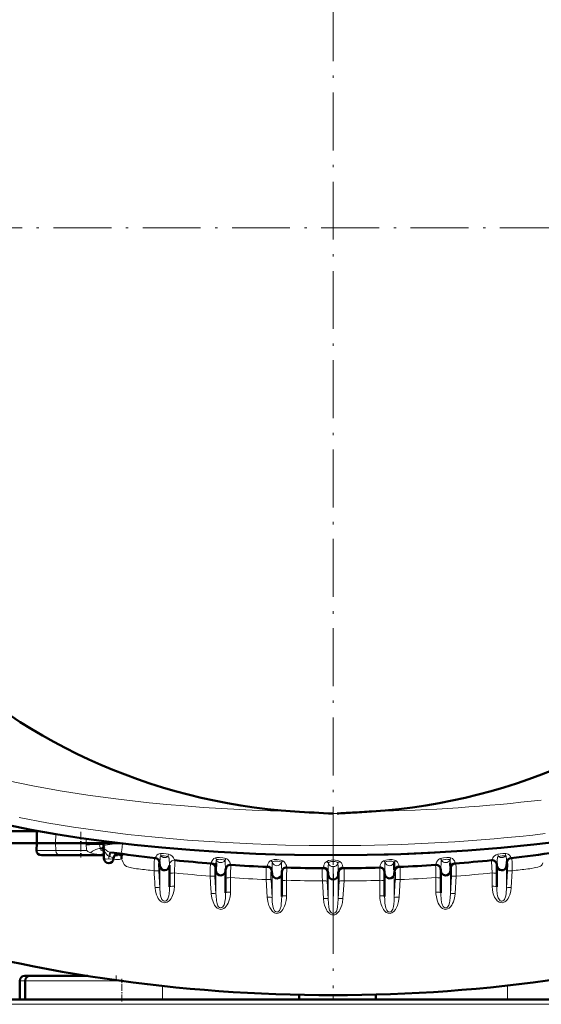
# Model space of a CAD drawing. Extents: x -1768 to 2122, y -1729 to 686.
# Tile 20 of 71: x -168 to -60, y -1405 to -1201. Entities that reach past the tile are written whole.
import ezdxf

# ---------------------------------------------------------------- set-up
doc = ezdxf.new("R2010")
doc.units = 0
doc.linetypes.add('DASHDOT', pattern=[18.5, 12, -3, 0.5, -3])

msp = doc.modelspace()

# ---------------------------------------------------------------- linework, layer by layer
at = {"color": 7, "linetype": 'DASHDOT', "lineweight": 18}
for p, q in [((-103.44, -1086.09), (-103.44, -1401.18)), ((54.1, -1243.64), (-260.99, -1243.64))]:
    msp.add_line(p, q, dxfattribs=at)
at = {"color": 7, "lineweight": 18}
for p, q in [((-102.65, -1364.97), (-103.44, -1365.01)), ((-160.9, -1369.26), (-160.94, -1371.14)), ((-154.61, -1371.14), (-154.59, -1370.22)), ((-164.93, -1372.66), (-160.9, -1372.66)), ((-160.9, -1372.66), (-160.94, -1371.14)), ((-154.49, -1372.66), (-160.9, -1372.66)), ((-154.6, -1371.49), (-154.61, -1371.14)), ((-154.6, -1371.59), (-154.6, -1371.49)), ((-151.56, -1372.2), (-151.61, -1372.21)), ((-151.56, -1372.2), (-151.45, -1372.15)), ((-103.5, -1371.64), (-103.38, -1371.64)), ((-150.99, -1373.49), (-151.46, -1373.47)), ((-150.96, -1373.47), (-150.99, -1373.49)), ((-150.96, -1373.49), (-150.99, -1373.49)), ((-149.93, -1374.41), (-149.95, -1373.83)), ((-149.91, -1373.84), (-149.95, -1373.83)), ((-149.93, -1374.41), (-149.91, -1373.84)), ((-149.66, -1373), (-149.69, -1372.99)), ((-147.7, -1373.59), (-148.63, -1373.56)), ((-144.16, -1376.42), (-143.77, -1376.47)), ((-139.56, -1375.13), (-139.4, -1375.15)), ((-139.56, -1376.9), (-139.35, -1380.4)), ((-139.4, -1375.15), (-139.38, -1375.15)), ((-139.35, -1375.83), (-139.35, -1374.99)), ((-139.35, -1375.83), (-139.35, -1380.4)), ((-137.35, -1375.66), (-137.35, -1375.63)), ((-127.93, -1376.26), (-127.77, -1376.28)), ((-127.77, -1376.28), (-127.76, -1376.28)), ((-127.73, -1376.88), (-127.73, -1376.04)), ((-127.73, -1376.88), (-127.73, -1381.64)), ((-124.66, -1375.63), (-124.66, -1375.64)), ((-116.31, -1376.97), (-116.14, -1376.98)), ((-116.14, -1376.98), (-116.13, -1376.98)), ((-116.1, -1377.5), (-116.1, -1376.68)), ((-113.08, -1376.14), (-113.07, -1376.19)), ((-104.48, -1377.71), (-104.48, -1376.94)), ((-102.41, -1377.71), (-102.41, -1376.94)), ((-93.81, -1376.14), (-93.81, -1376.19)), ((-90.79, -1377.5), (-90.79, -1376.68)), ((-90.58, -1376.97), (-90.75, -1376.98)), ((-90.75, -1376.98), (-90.75, -1376.98)), ((-82.22, -1375.63), (-82.22, -1375.64)), ((-79.16, -1376.88), (-79.16, -1376.04)), ((-79.16, -1376.88), (-79.16, -1381.64)), ((-79.12, -1376.28), (-79.13, -1376.28)), ((-78.96, -1376.26), (-79.12, -1376.28)), ((-69.53, -1375.66), (-69.53, -1375.63)), ((-67.54, -1375.83), (-67.54, -1374.99)), ((-67.54, -1375.83), (-67.54, -1380.4)), ((-67.33, -1376.9), (-67.54, -1380.4)), ((-67.49, -1375.15), (-67.5, -1375.15)), ((-67.33, -1375.13), (-67.49, -1375.15)), ((-66.33, -1376.85), (-66.54, -1380.34)), ((-62.73, -1376.42), (-63.11, -1376.47)), ((-136.35, -1377.31), (-136.35, -1380.05)), ((-127.94, -1378.03), (-127.73, -1381.64)), ((-124.73, -1378.28), (-124.73, -1381.28)), ((-117.31, -1378.68), (-117.09, -1382.34)), ((-116.32, -1378.73), (-116.1, -1382.39)), ((-116.1, -1377.5), (-116.1, -1382.39)), ((-113.1, -1378.83), (-113.1, -1382.02)), ((-105.68, -1378.96), (-105.47, -1382.59)), ((-104.69, -1379.02), (-104.48, -1382.65)), ((-104.68, -1377.26), (-104.52, -1377.26)), ((-104.51, -1377.26), (-104.5, -1377.26)), ((-104.48, -1377.71), (-104.48, -1382.65)), ((-103.47, -1385.69), (-103.47, -1378.64)), ((-103.42, -1385.69), (-103.41, -1378.64)), ((-102.41, -1377.71), (-102.41, -1382.65)), ((-102.2, -1379.02), (-102.41, -1382.65)), ((-102.37, -1377.26), (-102.38, -1377.26)), ((-102.38, -1377.26), (-102.38, -1377.26)), ((-102.21, -1377.26), (-102.37, -1377.26)), ((-101.2, -1378.96), (-101.42, -1382.59)), ((-93.78, -1382.02), (-93.78, -1378.83)), ((-90.79, -1377.5), (-90.79, -1382.39)), ((-90.57, -1378.73), (-90.79, -1382.39)), ((-89.58, -1378.68), (-89.79, -1382.34)), ((-82.16, -1381.28), (-82.16, -1378.28)), ((-78.95, -1378.03), (-79.16, -1381.64)), ((-77.95, -1377.97), (-78.17, -1381.59)), ((-70.53, -1380.05), (-70.53, -1377.31)), ((-140.34, -1380.39), (-140.34, -1380.34)), ((-66.55, -1380.39), (-66.54, -1380.34)), ((-103.47, -1385.69), (-103.42, -1385.69)), ((-168.39, -1399.64), (-167.24, -1399.64)), ((-167.24, -1399.64), (-147.5, -1399.64)), ((-138.79, -1403.53), (-138.79, -1400.71)), ((-67.31, -1403.53), (-67.31, -1400.62)), ((-4.45, -1404.52), (-202.43, -1404.52))]:
    msp.add_line(p, q, dxfattribs=at)
at = {"color": 7, "lineweight": 50}
for p, q in [((-164.42, -1368.65), (-201.44, -1368.65)), ((-164.87, -1371.14), (-164.83, -1368.65)), ((-151.03, -1370.71), (-151.04, -1371.14)), ((-164.87, -1371.14), (-200.09, -1371.14)), ((-164.87, -1371.14), (-164.93, -1372.66)), ((-160.94, -1371.14), (-164.87, -1371.14)), ((-154.61, -1371.14), (-160.94, -1371.14)), ((-151.04, -1371.14), (-150.2, -1371.14)), ((-151.03, -1371.57), (-151.04, -1371.14)), ((-150.93, -1374.32), (-151.03, -1371.57)), ((-151.03, -1371.57), (-151.02, -1371.63)), ((-150.2, -1371.14), (-147.57, -1371.14)), ((-163.84, -1373.64), (-160.04, -1373.64)), ((-151.45, -1373.64), (-160.04, -1373.64)), ((-151.45, -1373.64), (-150.96, -1373.64)), ((-148.93, -1374.32), (-148.93, -1374.23)), ((-148.71, -1373.64), (-148.16, -1373.64)), ((-147.7, -1373.59), (-147.23, -1373.52)), ((-139.35, -1375.83), (-139.4, -1375.15)), ((-137.35, -1375.66), (-137.35, -1375.76)), ((-137.35, -1375.76), (-137.35, -1380.17)), ((-127.73, -1376.88), (-127.77, -1376.28)), ((-125.73, -1376.63), (-125.73, -1376.81)), ((-125.73, -1376.81), (-125.73, -1381.4)), ((-116.1, -1377.5), (-116.14, -1376.98)), ((-90.79, -1377.5), (-90.75, -1376.98)), ((-81.16, -1376.63), (-81.16, -1376.81)), ((-81.16, -1376.81), (-81.16, -1381.4)), ((-79.16, -1376.88), (-79.12, -1376.28)), ((-69.53, -1375.66), (-69.53, -1375.76)), ((-69.53, -1375.76), (-69.53, -1380.17)), ((-67.54, -1375.83), (-67.49, -1375.15)), ((-114.1, -1377.12), (-114.1, -1377.43)), ((-114.1, -1377.43), (-114.1, -1382.15)), ((-104.48, -1377.71), (-104.51, -1377.26)), ((-102.41, -1377.71), (-102.38, -1377.26)), ((-92.78, -1377.12), (-92.78, -1377.43)), ((-92.78, -1377.43), (-92.78, -1382.15)), ((-165.61, -1398.64), (-167.39, -1398.64)), ((-154.28, -1398.64), (-166.24, -1398.64)), ((-168.39, -1403.53), (-168.39, -1399.64)), ((-167.24, -1403.53), (-167.24, -1399.64)), ((-110.48, -1403.53), (-110.48, -1402.56)), ((-94.59, -1403.53), (-94.59, -1402.52)), ((-4.45, -1403.53), (-202.43, -1403.53))]:
    msp.add_line(p, q, dxfattribs=at)
at = {"color": 7, "linetype": 'DASHDOT', "lineweight": 18, "ltscale": 0.131494}
msp.add_line((-155.74, -1368.82), (-155.74, -1374.08), dxfattribs=at)
at = {"color": 7, "linetype": 'DASHDOT', "lineweight": 18, "ltscale": 0.030017}
msp.add_line((-148.39, -1398.54), (-148.39, -1399.74), dxfattribs=at)
at = {"color": 7, "linetype": 'DASHDOT', "lineweight": 18, "ltscale": 0.116635}
msp.add_line((-147.24, -1403.91), (-147.24, -1399.25), dxfattribs=at)
at = {"color": 7, "linetype": 'DASHDOT', "lineweight": 18, "ltscale": 0.028906}
msp.add_line((-103.43, -1403.62), (-103.43, -1402.47), dxfattribs=at)
at = {"color": 7, "lineweight": 18}
for points in [[(-170.72, -1358.23), (-165.66, -1359.27), (-159.99, -1360.29), (-154.24, -1361.19), (-147.94, -1362.03), (-141.59, -1362.75), (-137.92, -1363.11), (-134.23, -1363.43), (-130.4, -1363.72), (-126.56, -1363.96), (-118.99, -1364.34), (-111.39, -1364.57)], [(-168.51, -1365.84), (-162.79, -1366.91), (-157.25, -1367.81), (-151.65, -1368.61), (-146.01, -1369.31), (-140.32, -1369.91), (-133.61, -1370.49), (-126.87, -1370.96), (-120.1, -1371.3), (-113.31, -1371.52), (-108.41, -1371.61), (-103.5, -1371.64)], [(-153.7, -1373.13), (-154.11, -1372.96), (-154.27, -1372.86), (-154.49, -1372.66)], [(-151.61, -1372.21), (-151.92, -1372.24), (-152.23, -1372.31), (-152.65, -1372.47), (-153.28, -1372.82), (-153.7, -1373.13)], [(-151.61, -1372.21), (-151.69, -1372.09), (-151.79, -1371.78), (-151.83, -1371.42)], [(-151.03, -1371.46), (-151.03, -1371.46), (-151.03, -1371.46), (-151.04, -1371.46), (-151.05, -1371.45), (-151.15, -1371.44), (-151.83, -1371.42)], [(-151, -1372.76), (-151.35, -1372.66), (-151.48, -1372.59), (-151.57, -1372.5), (-151.61, -1372.4), (-151.6, -1372.3), (-151.56, -1372.2)], [(-150.99, -1372.79), (-151.06, -1372.6), (-151.19, -1372.43), (-151.35, -1372.3), (-151.56, -1372.2)], [(-151.03, -1371.59), (-151.06, -1371.79), (-151.18, -1371.96), (-151.45, -1372.15)], [(-150.98, -1372.84), (-151.02, -1372.64), (-151.12, -1372.45), (-151.26, -1372.28), (-151.45, -1372.15)], [(-151.03, -1371.57), (-151.03, -1371.57), (-151.02, -1371.57), (-151.01, -1371.58), (-150.98, -1371.58), (-150.63, -1371.53), (-150.23, -1371.47)], [(-149.95, -1373.83), (-150.17, -1373.68), (-150.36, -1373.5), (-150.66, -1373.07), (-150.81, -1372.75), (-150.92, -1372.41)], [(-149.69, -1372.99), (-150.13, -1372.83), (-150.5, -1372.61), (-150.74, -1372.38), (-150.91, -1372.1)], [(-150.23, -1371.47), (-148.78, -1371.29), (-147.94, -1371.22), (-147.24, -1371.18)], [(-147.06, -1371.2), (-147.26, -1372.6), (-147.35, -1373.13), (-147.39, -1373.32), (-147.39, -1373.33), (-147.4, -1373.33)], [(-138.83, -1372.06), (-132.19, -1372.66), (-127.8, -1372.99), (-123.47, -1373.25), (-119.12, -1373.46), (-114.82, -1373.6), (-110.5, -1373.69), (-106.27, -1373.72), (-103.44, -1373.7)], [(-68.06, -1372.06), (-74.69, -1372.66), (-79.09, -1372.99), (-83.41, -1373.25), (-87.76, -1373.46), (-92.07, -1373.6), (-96.39, -1373.69), (-100.62, -1373.72), (-103.44, -1373.7)], [(-151.46, -1373.47), (-152.43, -1373.39), (-152.95, -1373.32), (-153.45, -1373.21), (-153.7, -1373.13)], [(-149.95, -1373.83), (-149.73, -1373.09), (-149.7, -1373.01), (-149.69, -1372.99)], [(-149.91, -1373.84), (-149.7, -1373.1), (-149.67, -1373.01), (-149.66, -1373)], [(-149.73, -1373.91), (-149.59, -1373.33), (-149.49, -1373.13), (-149.45, -1373.07), (-149.43, -1373.06), (-149.4, -1373.05)], [(-149.73, -1373.91), (-149.19, -1374.08), (-149.01, -1374.16), (-148.95, -1374.2), (-148.94, -1374.21), (-148.93, -1374.23), (-148.93, -1374.23)], [(-147.33, -1374.38), (-147.17, -1374.63), (-146.93, -1375.16), (-146.73, -1375.55), (-146.55, -1375.78), (-146.28, -1375.94), (-145.81, -1376.1), (-145.26, -1376.23), (-144.16, -1376.42)], [(-140.44, -1374.21), (-140.44, -1374.21), (-140.44, -1374.21), (-140.44, -1374.22), (-140.45, -1374.23), (-140.48, -1374.4), (-140.52, -1375.04), (-140.55, -1376.85)], [(-140.24, -1374.11), (-140.26, -1374.22), (-140.26, -1374.23), (-140.27, -1374.23), (-140.27, -1374.23), (-140.27, -1374.23)], [(-140.24, -1374.11), (-140.15, -1373.87), (-139.98, -1373.63), (-139.72, -1373.43), (-139.47, -1373.33), (-139.22, -1373.29)], [(-139.35, -1374.99), (-139.39, -1374.8), (-139.47, -1374.61), (-139.59, -1374.45), (-139.74, -1374.31), (-139.92, -1374.21), (-140.24, -1374.11)], [(-139.35, -1374.99), (-139.32, -1374.44), (-139.29, -1373.95), (-139.25, -1373.82), (-139.22, -1373.78), (-139.2, -1373.77), (-139.13, -1373.76)], [(-139.22, -1373.29), (-138.57, -1373.29), (-138.06, -1373.34), (-137.56, -1373.43)], [(-139.13, -1373.76), (-138.83, -1373.74), (-138.45, -1373.75), (-138.05, -1373.81), (-137.71, -1373.9)], [(-137.71, -1373.9), (-137.59, -1373.94), (-137.51, -1374.03), (-137.46, -1374.24)], [(-137.56, -1373.43), (-137.2, -1373.55), (-136.88, -1373.77), (-136.69, -1373.96), (-136.54, -1374.16), (-136.29, -1374.59), (-136.26, -1374.66), (-136.25, -1374.66), (-136.25, -1374.67)], [(-136.25, -1374.67), (-136.25, -1374.67), (-136.27, -1374.94), (-136.35, -1377.31)], [(-128.65, -1375.17), (-128.62, -1375.01), (-128.54, -1374.81), (-128.38, -1374.56), (-128.15, -1374.33), (-127.83, -1374.18)], [(-127.83, -1374.18), (-127.57, -1374.13), (-127, -1374.1), (-126.29, -1374.15), (-125.97, -1374.21), (-125.67, -1374.29)], [(-127.7, -1375.24), (-127.68, -1374.93), (-127.66, -1374.71), (-127.64, -1374.64), (-127.63, -1374.61)], [(-127.63, -1374.61), (-127.52, -1374.55), (-127.19, -1374.49), (-126.87, -1374.48)], [(-126.56, -1374.51), (-126.19, -1374.58), (-125.92, -1374.69), (-125.89, -1374.71)], [(-125.89, -1374.71), (-125.85, -1374.75), (-125.83, -1374.79), (-125.81, -1374.9), (-125.79, -1375.13)], [(-125.67, -1374.29), (-125.45, -1374.39), (-125.25, -1374.55), (-125.03, -1374.8), (-124.87, -1375.07), (-124.76, -1375.31), (-124.66, -1375.63)], [(-117.06, -1375.83), (-117.02, -1375.61), (-116.92, -1375.34), (-116.75, -1375.06), (-116.51, -1374.82), (-116.35, -1374.72)], [(-113.88, -1374.77), (-114.32, -1374.63), (-114.71, -1374.56), (-115.1, -1374.54), (-115.65, -1374.55), (-116.14, -1374.64), (-116.35, -1374.72)], [(-114.53, -1374.95), (-114.89, -1374.88), (-115.3, -1374.86), (-115.59, -1374.89), (-115.81, -1374.95), (-115.96, -1375.02), (-116.04, -1375.14)], [(-114.18, -1375.18), (-114.25, -1375.09), (-114.48, -1374.96), (-114.53, -1374.95)], [(-113.08, -1376.14), (-113.14, -1375.78), (-113.23, -1375.54), (-113.37, -1375.28), (-113.58, -1375), (-113.88, -1374.77)], [(-105.47, -1376.09), (-105.37, -1375.68), (-105.26, -1375.43), (-105.14, -1375.23), (-104.98, -1375.05), (-104.79, -1374.9)], [(-104.79, -1374.9), (-104.43, -1374.74), (-103.88, -1374.64), (-103.44, -1374.62)], [(-104.43, -1375.31), (-104.34, -1375.14), (-104.27, -1375.09), (-104.08, -1375.01), (-103.77, -1374.94), (-103.44, -1374.92)], [(-102.09, -1374.9), (-102.46, -1374.74), (-103, -1374.64), (-103.44, -1374.62)], [(-102.45, -1375.31), (-102.54, -1375.14), (-102.62, -1375.09), (-102.8, -1375.01), (-103.11, -1374.94), (-103.44, -1374.92)], [(-101.42, -1376.09), (-101.51, -1375.68), (-101.63, -1375.43), (-101.75, -1375.23), (-101.9, -1375.05), (-102.09, -1374.9)], [(-93.81, -1376.14), (-93.74, -1375.78), (-93.66, -1375.54), (-93.52, -1375.28), (-93.31, -1375), (-93, -1374.77)], [(-93, -1374.77), (-92.56, -1374.63), (-92.18, -1374.56), (-91.78, -1374.54), (-91.23, -1374.55), (-90.75, -1374.64), (-90.54, -1374.72)], [(-92.71, -1375.18), (-92.64, -1375.09), (-92.41, -1374.96), (-92.35, -1374.95)], [(-92.35, -1374.95), (-91.99, -1374.88), (-91.58, -1374.86), (-91.3, -1374.89), (-91.07, -1374.95), (-90.93, -1375.02), (-90.84, -1375.14)], [(-89.82, -1375.83), (-89.87, -1375.61), (-89.97, -1375.34), (-90.14, -1375.06), (-90.38, -1374.82), (-90.54, -1374.72)], [(-81.21, -1374.29), (-81.44, -1374.39), (-81.64, -1374.55), (-81.86, -1374.8), (-82.02, -1375.07), (-82.13, -1375.31), (-82.22, -1375.63)], [(-79.05, -1374.18), (-79.32, -1374.13), (-79.89, -1374.1), (-80.59, -1374.15), (-80.91, -1374.21), (-81.21, -1374.29)], [(-81, -1374.71), (-81.04, -1374.75), (-81.06, -1374.79), (-81.08, -1374.9), (-81.09, -1375.13)], [(-80.33, -1374.51), (-80.69, -1374.58), (-80.96, -1374.69), (-81, -1374.71)], [(-79.26, -1374.61), (-79.37, -1374.55), (-79.7, -1374.49), (-80.02, -1374.48)], [(-79.19, -1375.24), (-79.2, -1374.93), (-79.22, -1374.71), (-79.24, -1374.64), (-79.26, -1374.61)], [(-78.23, -1375.17), (-78.27, -1375.01), (-78.34, -1374.81), (-78.51, -1374.56), (-78.74, -1374.33), (-79.05, -1374.18)], [(-69.32, -1373.43), (-69.69, -1373.55), (-70.01, -1373.77), (-70.2, -1373.96), (-70.35, -1374.16), (-70.6, -1374.59), (-70.63, -1374.66), (-70.63, -1374.66), (-70.63, -1374.67)], [(-70.63, -1374.67), (-70.63, -1374.67), (-70.62, -1374.94), (-70.53, -1377.31)], [(-69.17, -1373.9), (-69.3, -1373.94), (-69.38, -1374.03), (-69.43, -1374.24)], [(-67.67, -1373.29), (-68.31, -1373.29), (-68.83, -1373.34), (-69.32, -1373.43)], [(-67.76, -1373.76), (-68.06, -1373.74), (-68.43, -1373.75), (-68.83, -1373.81), (-69.17, -1373.9)], [(-67.54, -1374.99), (-67.56, -1374.44), (-67.6, -1373.95), (-67.63, -1373.82), (-67.66, -1373.78), (-67.69, -1373.77), (-67.76, -1373.76)], [(-66.64, -1374.11), (-66.73, -1373.87), (-66.91, -1373.63), (-67.17, -1373.43), (-67.41, -1373.33), (-67.67, -1373.29)], [(-67.54, -1374.99), (-67.5, -1374.8), (-67.42, -1374.61), (-67.3, -1374.45), (-67.15, -1374.31), (-66.97, -1374.21), (-66.64, -1374.11)], [(-66.64, -1374.11), (-66.63, -1374.22), (-66.62, -1374.23), (-66.62, -1374.23), (-66.62, -1374.23), (-66.62, -1374.23)], [(-66.45, -1374.21), (-66.45, -1374.21), (-66.45, -1374.21), (-66.44, -1374.22), (-66.44, -1374.23), (-66.41, -1374.4), (-66.37, -1375.04), (-66.33, -1376.85)], [(-139.56, -1376.9), (-139.58, -1376.89), (-139.65, -1376.87), (-139.79, -1376.85), (-140.17, -1376.84), (-140.55, -1376.85)], [(-139.56, -1375.13), (-139.56, -1375.14), (-139.56, -1375.14), (-139.57, -1375.14), (-139.57, -1375.17), (-139.6, -1375.48), (-139.56, -1376.9)], [(-139.35, -1374.99), (-139.37, -1375.13), (-139.38, -1375.15), (-139.38, -1375.15), (-139.38, -1375.15), (-139.38, -1375.15)], [(-128.85, -1375.34), (-128.85, -1375.34), (-128.85, -1375.34), (-128.86, -1375.34), (-128.86, -1375.36), (-128.89, -1375.55), (-128.92, -1376.22), (-128.93, -1377.97)], [(-128.65, -1375.17), (-128.67, -1375.33), (-128.67, -1375.34), (-128.68, -1375.35), (-128.68, -1375.35), (-128.68, -1375.35)], [(-127.73, -1376.04), (-127.77, -1375.84), (-127.85, -1375.66), (-127.98, -1375.49), (-128.13, -1375.36), (-128.32, -1375.26), (-128.65, -1375.17)], [(-127.93, -1376.26), (-127.94, -1376.26), (-127.94, -1376.27), (-127.94, -1376.28), (-127.95, -1376.3), (-127.98, -1376.66), (-127.94, -1378.03)], [(-127.73, -1376.04), (-127.75, -1376.25), (-127.76, -1376.27), (-127.76, -1376.28), (-127.76, -1376.28)], [(-125.79, -1375.13), (-125.73, -1376.37), (-125.73, -1376.63)], [(-117.26, -1376.04), (-117.26, -1376.04), (-117.26, -1376.04), (-117.27, -1376.05), (-117.27, -1376.07), (-117.3, -1376.25), (-117.32, -1376.92), (-117.31, -1378.68)], [(-117.06, -1375.83), (-117.08, -1376.02), (-117.09, -1376.05), (-117.09, -1376.05), (-117.09, -1376.05)], [(-116.1, -1376.68), (-116.14, -1376.49), (-116.23, -1376.3), (-116.36, -1376.14), (-116.52, -1376.01), (-116.71, -1375.91), (-117.06, -1375.83)], [(-116.31, -1376.97), (-116.31, -1376.97), (-116.31, -1376.97), (-116.31, -1376.98), (-116.32, -1377), (-116.35, -1377.22), (-116.33, -1378.43), (-116.32, -1378.73)], [(-116.1, -1376.68), (-116.12, -1376.94), (-116.13, -1376.97), (-116.13, -1376.98), (-116.13, -1376.98), (-116.13, -1376.98)], [(-116.1, -1376.68), (-116.07, -1375.6), (-116.06, -1375.26), (-116.04, -1375.14)], [(-114.1, -1377.12), (-114.15, -1375.61), (-114.17, -1375.22), (-114.18, -1375.18)], [(-114.1, -1377.12), (-114.07, -1376.89), (-113.99, -1376.67), (-113.85, -1376.48), (-113.67, -1376.32), (-113.46, -1376.21), (-113.08, -1376.14)], [(-105.67, -1376.33), (-105.67, -1376.33), (-105.67, -1376.33), (-105.67, -1376.34), (-105.68, -1376.35), (-105.7, -1376.54), (-105.71, -1377.94), (-105.68, -1378.96)], [(-105.47, -1376.09), (-105.49, -1376.3), (-105.49, -1376.33), (-105.49, -1376.33), (-105.5, -1376.33)], [(-104.48, -1376.94), (-104.55, -1376.68), (-104.7, -1376.44), (-104.91, -1376.26), (-105.18, -1376.14), (-105.47, -1376.09)], [(-104.48, -1376.94), (-104.5, -1377.25), (-104.5, -1377.26), (-104.5, -1377.26), (-104.5, -1377.26)], [(-104.48, -1376.94), (-104.45, -1375.93), (-104.44, -1375.42), (-104.43, -1375.31)], [(-103.47, -1378.64), (-103.46, -1376.27), (-103.44, -1376)], [(-103.41, -1378.64), (-103.43, -1376.27), (-103.44, -1376)], [(-102.41, -1376.94), (-102.44, -1375.93), (-102.45, -1375.42), (-102.45, -1375.31)], [(-102.41, -1376.94), (-102.34, -1376.68), (-102.19, -1376.44), (-101.97, -1376.26), (-101.71, -1376.14), (-101.42, -1376.09)], [(-102.41, -1376.94), (-102.39, -1377.25), (-102.38, -1377.26), (-102.38, -1377.26), (-102.38, -1377.26)], [(-101.42, -1376.09), (-101.4, -1376.3), (-101.39, -1376.33), (-101.39, -1376.33), (-101.39, -1376.33)], [(-101.22, -1376.33), (-101.22, -1376.33), (-101.22, -1376.33), (-101.21, -1376.34), (-101.21, -1376.35), (-101.19, -1376.54), (-101.18, -1377.94), (-101.2, -1378.96)], [(-92.78, -1377.12), (-92.81, -1376.89), (-92.9, -1376.67), (-93.03, -1376.48), (-93.21, -1376.32), (-93.42, -1376.21), (-93.81, -1376.14)], [(-92.76, -1376.26), (-92.74, -1375.56), (-92.73, -1375.28), (-92.71, -1375.18)], [(-90.79, -1376.68), (-90.74, -1376.49), (-90.66, -1376.3), (-90.53, -1376.14), (-90.36, -1376.01), (-90.17, -1375.91), (-89.82, -1375.83)], [(-90.79, -1376.68), (-90.76, -1376.94), (-90.76, -1376.97), (-90.76, -1376.98), (-90.75, -1376.98), (-90.75, -1376.98)], [(-90.58, -1376.97), (-90.58, -1376.97), (-90.58, -1376.97), (-90.57, -1376.98), (-90.57, -1377), (-90.54, -1377.22), (-90.56, -1378.43), (-90.57, -1378.73)], [(-89.82, -1375.83), (-89.81, -1376.02), (-89.8, -1376.05), (-89.8, -1376.05), (-89.8, -1376.05)], [(-89.63, -1376.04), (-89.63, -1376.04), (-89.62, -1376.04), (-89.62, -1376.05), (-89.61, -1376.07), (-89.59, -1376.25), (-89.57, -1376.92), (-89.58, -1378.68)], [(-81.09, -1375.13), (-81.15, -1376.37), (-81.16, -1376.63)], [(-79.16, -1376.04), (-79.12, -1375.84), (-79.04, -1375.66), (-78.91, -1375.49), (-78.75, -1375.36), (-78.57, -1375.26), (-78.23, -1375.17)], [(-79.16, -1376.04), (-79.14, -1376.25), (-79.13, -1376.27), (-79.13, -1376.28), (-79.13, -1376.28)], [(-78.96, -1376.26), (-78.95, -1376.26), (-78.95, -1376.27), (-78.94, -1376.28), (-78.94, -1376.3), (-78.91, -1376.66), (-78.95, -1378.03)], [(-78.23, -1375.17), (-78.21, -1375.33), (-78.21, -1375.34), (-78.21, -1375.35), (-78.21, -1375.35), (-78.21, -1375.35)], [(-78.04, -1375.34), (-78.04, -1375.34), (-78.03, -1375.34), (-78.03, -1375.34), (-78.02, -1375.36), (-78, -1375.51), (-77.97, -1376.13), (-77.95, -1377.97)], [(-67.54, -1374.99), (-67.51, -1375.13), (-67.51, -1375.15), (-67.5, -1375.15), (-67.5, -1375.15), (-67.5, -1375.15)], [(-67.33, -1375.13), (-67.33, -1375.14), (-67.33, -1375.14), (-67.32, -1375.14), (-67.31, -1375.17), (-67.29, -1375.48), (-67.33, -1376.9)], [(-67.33, -1376.9), (-67.32, -1376.9), (-67.3, -1376.88), (-67.16, -1376.86), (-66.92, -1376.84), (-66.33, -1376.85)], [(-59.98, -1375.2), (-60.16, -1375.57), (-60.3, -1375.74), (-60.48, -1375.88), (-60.68, -1375.97), (-61.03, -1376.09), (-61.55, -1376.21), (-62.73, -1376.42)], [(-127.94, -1378.03), (-127.94, -1378.02), (-127.96, -1378.01), (-128.05, -1377.99), (-128.2, -1377.97), (-128.93, -1377.97)], [(-116.32, -1378.73), (-116.34, -1378.71), (-116.43, -1378.69), (-116.57, -1378.67), (-117.31, -1378.68)], [(-104.69, -1379.02), (-104.71, -1379), (-104.8, -1378.98), (-104.95, -1378.96), (-105.68, -1378.96)], [(-104.68, -1377.26), (-104.68, -1377.26), (-104.68, -1377.26), (-104.69, -1377.27), (-104.69, -1377.3), (-104.72, -1377.59), (-104.69, -1379.02)], [(-102.21, -1377.26), (-102.21, -1377.26), (-102.2, -1377.26), (-102.2, -1377.27), (-102.19, -1377.3), (-102.17, -1377.59), (-102.2, -1379.02)], [(-102.2, -1379.02), (-102.18, -1379), (-102.09, -1378.98), (-101.94, -1378.96), (-101.2, -1378.96)], [(-90.57, -1378.73), (-90.55, -1378.71), (-90.46, -1378.69), (-90.31, -1378.67), (-89.58, -1378.68)], [(-78.95, -1378.03), (-78.94, -1378.02), (-78.93, -1378.01), (-78.84, -1377.99), (-78.69, -1377.97), (-77.95, -1377.97)], [(-136.35, -1380.05), (-136.42, -1380.87), (-136.61, -1381.66), (-136.87, -1382.29), (-137.04, -1382.6), (-137.24, -1382.88), (-137.42, -1383.07), (-137.62, -1383.23), (-137.84, -1383.36), (-138.09, -1383.45), (-138.46, -1383.48), (-138.82, -1383.38), (-139.03, -1383.27), (-139.21, -1383.13), (-139.47, -1382.87), (-139.68, -1382.58), (-139.87, -1382.23), (-140.03, -1381.87), (-140.24, -1381.1), (-140.34, -1380.39)], [(-139.35, -1380.4), (-139.37, -1380.38), (-139.46, -1380.36), (-139.61, -1380.34), (-140.34, -1380.34)], [(-137.35, -1380.17), (-137.37, -1380.78), (-137.44, -1381.61), (-137.51, -1382.04), (-137.63, -1382.47), (-137.72, -1382.67), (-137.87, -1382.89), (-138.07, -1383.05), (-138.23, -1383.12), (-138.41, -1383.13), (-138.6, -1383.07), (-138.78, -1382.95), (-138.92, -1382.78), (-139.02, -1382.59), (-139.14, -1382.26), (-139.2, -1382.03), (-139.27, -1381.57), (-139.35, -1380.4)], [(-70.53, -1380.05), (-70.47, -1380.87), (-70.28, -1381.66), (-70.02, -1382.29), (-69.85, -1382.6), (-69.64, -1382.88), (-69.47, -1383.07), (-69.27, -1383.23), (-69.04, -1383.36), (-68.8, -1383.45), (-68.43, -1383.48), (-68.07, -1383.38), (-67.86, -1383.27), (-67.67, -1383.13), (-67.42, -1382.87), (-67.21, -1382.58), (-67.02, -1382.23), (-66.86, -1381.87), (-66.64, -1381.1), (-66.55, -1380.39)], [(-69.53, -1380.17), (-69.52, -1380.78), (-69.44, -1381.61), (-69.37, -1382.04), (-69.25, -1382.47), (-69.16, -1382.67), (-69.01, -1382.89), (-68.82, -1383.05), (-68.65, -1383.12), (-68.48, -1383.13), (-68.28, -1383.07), (-68.11, -1382.95), (-67.97, -1382.78), (-67.86, -1382.59), (-67.75, -1382.26), (-67.69, -1382.03), (-67.62, -1381.57), (-67.54, -1380.4)], [(-67.54, -1380.39), (-67.51, -1380.38), (-67.43, -1380.36), (-67.27, -1380.34), (-66.9, -1380.33), (-66.54, -1380.34)], [(-124.73, -1381.28), (-124.74, -1381.64), (-124.82, -1382.28), (-124.97, -1382.91), (-125.23, -1383.57), (-125.39, -1383.89), (-125.59, -1384.19), (-125.83, -1384.45), (-126.11, -1384.67), (-126.43, -1384.82), (-126.8, -1384.85), (-127.16, -1384.77), (-127.49, -1384.57), (-127.77, -1384.3), (-128, -1383.99), (-128.19, -1383.66), (-128.34, -1383.31), (-128.59, -1382.5), (-128.72, -1381.63), (-128.72, -1381.59)], [(-127.73, -1381.64), (-127.75, -1381.63), (-127.84, -1381.6), (-128.02, -1381.58), (-128.72, -1381.59)], [(-125.73, -1381.4), (-125.78, -1382.59), (-125.86, -1383.24), (-125.96, -1383.71), (-126.04, -1383.94), (-126.15, -1384.15), (-126.29, -1384.34), (-126.48, -1384.48), (-126.64, -1384.53), (-126.81, -1384.53), (-127.01, -1384.46), (-127.18, -1384.33), (-127.31, -1384.15), (-127.41, -1383.95), (-127.51, -1383.66), (-127.63, -1383.06), (-127.71, -1381.98), (-127.73, -1381.64)], [(-117.09, -1382.34), (-116.98, -1383.19), (-116.75, -1384.02), (-116.56, -1384.46), (-116.32, -1384.89), (-116.01, -1385.27), (-115.81, -1385.45), (-115.58, -1385.59), (-115.21, -1385.69), (-114.83, -1385.66), (-114.61, -1385.58), (-114.42, -1385.47), (-114.09, -1385.16), (-113.89, -1384.89), (-113.72, -1384.61), (-113.54, -1384.22), (-113.39, -1383.82), (-113.19, -1383), (-113.13, -1382.51), (-113.1, -1382.02)], [(-116.1, -1382.39), (-116.12, -1382.38), (-116.21, -1382.36), (-116.4, -1382.34), (-117.09, -1382.34)], [(-116.1, -1382.39), (-116.06, -1383.28), (-115.95, -1384.22)], [(-114.4, -1384.76), (-114.25, -1384.21), (-114.21, -1383.93), (-114.12, -1382.9), (-114.1, -1382.15)], [(-104.17, -1385.74), (-104.44, -1385.5), (-104.66, -1385.23), (-104.84, -1384.92), (-105.05, -1384.49), (-105.23, -1383.95), (-105.37, -1383.4), (-105.47, -1382.59)], [(-104.48, -1382.65), (-104.5, -1382.63), (-104.59, -1382.61), (-104.77, -1382.59), (-105.47, -1382.59)], [(-103.47, -1385.69), (-103.64, -1385.67), (-103.8, -1385.59), (-103.96, -1385.43), (-104.09, -1385.24), (-104.19, -1385.02), (-104.26, -1384.79), (-104.36, -1384.31), (-104.43, -1383.61), (-104.48, -1382.65)], [(-103.42, -1385.69), (-103.25, -1385.67), (-103.09, -1385.59), (-102.92, -1385.43), (-102.79, -1385.24), (-102.7, -1385.02), (-102.62, -1384.79), (-102.53, -1384.31), (-102.46, -1383.61), (-102.41, -1382.65)], [(-102.71, -1385.74), (-102.45, -1385.5), (-102.23, -1385.23), (-102.05, -1384.92), (-101.84, -1384.49), (-101.65, -1383.95), (-101.52, -1383.4), (-101.42, -1382.59)], [(-102.41, -1382.65), (-102.39, -1382.63), (-102.3, -1382.61), (-102.11, -1382.59), (-101.42, -1382.59)], [(-89.79, -1382.34), (-89.91, -1383.19), (-90.14, -1384.02), (-90.32, -1384.46), (-90.56, -1384.89), (-90.87, -1385.27), (-91.07, -1385.45), (-91.3, -1385.59), (-91.67, -1385.69), (-92.06, -1385.66), (-92.27, -1385.58), (-92.47, -1385.47), (-92.8, -1385.16), (-93, -1384.89), (-93.17, -1384.61), (-93.35, -1384.22), (-93.5, -1383.82), (-93.7, -1383), (-93.76, -1382.51), (-93.78, -1382.02)], [(-90.79, -1382.39), (-90.81, -1383.08), (-90.87, -1383.78), (-90.95, -1384.26), (-91, -1384.5), (-91.12, -1384.84), (-91.2, -1385), (-91.36, -1385.21), (-91.52, -1385.33), (-91.71, -1385.4), (-91.87, -1385.39), (-92.03, -1385.34), (-92.21, -1385.21), (-92.36, -1385.02), (-92.53, -1384.63), (-92.62, -1384.27), (-92.72, -1383.54), (-92.77, -1382.84), (-92.78, -1382.15)], [(-90.79, -1382.39), (-90.77, -1382.39), (-90.73, -1382.37), (-90.51, -1382.34), (-90.28, -1382.33), (-89.79, -1382.34)], [(-82.16, -1381.28), (-82.15, -1381.64), (-82.06, -1382.28), (-81.91, -1382.91), (-81.66, -1383.57), (-81.5, -1383.89), (-81.3, -1384.19), (-81.06, -1384.45), (-80.78, -1384.67), (-80.45, -1384.82), (-80.09, -1384.85), (-79.73, -1384.77), (-79.39, -1384.57), (-79.11, -1384.3), (-78.88, -1383.99), (-78.7, -1383.66), (-78.54, -1383.31), (-78.3, -1382.5), (-78.17, -1381.63), (-78.17, -1381.59)], [(-81.16, -1381.4), (-81.15, -1381.71), (-81.08, -1382.83), (-81.01, -1383.35), (-80.96, -1383.61), (-80.83, -1383.98), (-80.69, -1384.23), (-80.5, -1384.42), (-80.33, -1384.51), (-80.15, -1384.54), (-79.95, -1384.5), (-79.77, -1384.39), (-79.61, -1384.2), (-79.48, -1383.97), (-79.34, -1383.5), (-79.26, -1383.07), (-79.19, -1382.38), (-79.16, -1381.64)], [(-79.16, -1381.64), (-79.14, -1381.63), (-79.05, -1381.6), (-78.9, -1381.59), (-78.17, -1381.59)], [(-115.95, -1384.22), (-115.84, -1384.65), (-115.76, -1384.86), (-115.59, -1385.14)], [(-115.59, -1385.14), (-115.42, -1385.3), (-115.21, -1385.39), (-115.07, -1385.4), (-114.93, -1385.37)], [(-114.93, -1385.37), (-114.73, -1385.25), (-114.56, -1385.07), (-114.4, -1384.76)], [(-103.44, -1385.98), (-103.75, -1385.95), (-104.04, -1385.83), (-104.17, -1385.74)], [(-103.44, -1385.98), (-103.13, -1385.95), (-102.85, -1385.83), (-102.71, -1385.74)]]:
    msp.add_lwpolyline(points, dxfattribs=at)
at = {"color": 7, "lineweight": 50}
for points in [[(-103.44, -1373.64), (-111.43, -1373.56), (-115.44, -1373.46), (-119.44, -1373.32), (-123.36, -1373.15), (-127.25, -1372.93), (-133.12, -1372.54), (-138.94, -1372.05), (-144.7, -1371.47), (-150.4, -1370.79), (-155.68, -1370.07), (-160.88, -1369.26), (-166, -1368.36), (-171.01, -1367.37)], [(-35.87, -1367.37), (-38.98, -1367.99), (-42.12, -1368.58), (-45.36, -1369.15), (-48.63, -1369.68), (-55.21, -1370.62), (-61.9, -1371.43), (-68.69, -1372.11), (-75.55, -1372.67), (-82.47, -1373.09), (-89.43, -1373.4), (-96.42, -1373.58), (-103.44, -1373.64)], [(-151.04, -1371.14), (-151.05, -1371.14), (-151.47, -1371.13), (-154.61, -1371.14)], [(-147.23, -1373.52), (-147.24, -1373.63), (-147.27, -1373.88), (-147.33, -1374.38)], [(-146.69, -1373.43), (-146.74, -1373.42), (-147.1, -1373.48), (-147.23, -1373.52)], [(-90.79, -1376.68), (-90.82, -1375.6), (-90.83, -1375.26), (-90.84, -1375.14)]]:
    msp.add_lwpolyline(points, dxfattribs=at)
for centre, radius, start, end in [((-103.44, -1243.64), 121.19, 93.7607, 176.2397), ((-103.44, -1243.64), 121.19, 3.7606, 86.2399), ((-103.44, -1243.64), 121.19, 183.7606, 266.2397), ((-103.44, -1243.64), 121.19, 273.7606, 356.2397), ((-85.62, -972.65), 392.76, 266.2384, 267.4001), ((-121.32, -971.66), 393.76, 273.1811, 273.7608), ((-120.6, -985.21), 380.19, 272.7063, 273.1862), ((-151.18, -1372.83), 0.194, 10.8087, 47.5382), ((-149.57, -1371.52), 1.46, 181.8338, 197.3759), ((-149.53, -1371.51), 1.5, 182, 202.9275), ((-149.52, -1371.51), 1.5, 182.0286, 197.0806), ((-149.53, -1371.51), 1.5, 182.0001, 188.8525), ((-151.25, -1372.85), 0.271, 2.3754, 12.7821), ((-149.93, -1374.29), 1, 182, 358), ((-103.44, -1053.64), 322.7, 261.8129, 263.4474), ((-147.93, -1374.27), 1, 82.1006, 178), ((-140.4, -1375.22), 1, 4.0001, 83.445), ((-103.44, -1053.64), 322.7, 264.1646, 265.5148), ((-103.44, -1053.64), 322.7, 274.4852, 275.8354), ((-70.53, -1375.66), 1, 360, 95.8352), ((-66.49, -1375.22), 1, 96.555, 175.9999), ((-103.44, -1053.64), 322.7, 276.5526, 278.1871), ((-138.35, -1375.76), 1, 184, 0), ((-128.77, -1376.35), 1, 4, 85.5134), ((-91.53, -1377.01), 36.21, 177.1964, 178.4618), ((-126.73, -1376.81), 1, 184, 0), ((-124.73, -1376.64), 1, 86.2298, 180.0004), ((-103.44, -1053.64), 322.7, 266.2298, 267.5767), ((-117.13, -1377.05), 1, 4, 87.5758), ((-113.1, -1377.19), 1, 88.2899, 180), ((-103.44, -1053.64), 322.7, 268.2899, 269.6357), ((-105.5, -1377.33), 1, 4, 89.6352), ((-101.38, -1377.33), 1, 90.3649, 176), ((-101.38, -1377.33), 1, 99.2746, 175.9601), ((-103.44, -1053.64), 322.7, 270.3643, 271.7101), ((-93.78, -1377.19), 1, 0, 91.7101), ((-89.75, -1377.05), 1, 92.4242, 176), ((-103.44, -1053.64), 322.7, 272.4233, 273.7702), ((-82.16, -1376.64), 1, 359.9996, 93.7702), ((-80.16, -1376.81), 1, 180.005, 355.9948), ((-115.36, -1377.01), 36.21, 1.5382, 2.8036), ((-78.12, -1376.35), 1, 94.4866, 176), ((-68.53, -1375.76), 1, 180.005, 355.9948), ((-115.1, -1377.43), 1, 184, 0), ((-103.48, -1377.64), 1, 184, 270.3333), ((-103.44, -1383.64), 5, 89.6667, 90.3333), ((-103.41, -1377.64), 1, 269.6667, 356), ((-91.78, -1377.43), 1, 180, 356), ((-103.44, -1077.64), 325, 253.2139, 286.7861), ((-167.39, -1399.64), 1, 90, 180), ((-166.24, -1399.64), 1, 90, 180)]:
    msp.add_arc(centre, radius, start, end, dxfattribs=at)
at = {"color": 7, "lineweight": 18}
for centre, radius, start, end in [((-151.45, -1443.64), 72.22, 90.3028, 92.5033), ((-147.97, -1371.45), 6.63, 181.2041, 190.5184), ((-146.75, -1371.43), 4.28, 181.8774, 193.2451), ((-149.92, -1375.51), 2.55, 114.1203, 127.1374), ((-149.44, -1372.89), 1.06, 243.4646, 254.1664), ((-149.01, -1370.36), 2.72, 256.0934, 261.7766), ((-148.16, -1371.87), 2.65, 252.9092, 288.3461), ((-148.15, -1371.7), 1.94, 269.8, 283.2978), ((-140.55, -1375.2), 1, 3.9624, 83.3608), ((-140.38, -1375.22), 1, 4.0076, 83.4142), ((-144.05, -1374.49), 4.98, 8.3786, 13.9744), ((-138.35, -1373.13), 1, 219.4631, 309.8349), ((-131.68, -1375.57), 6.27, 159.9823, 164.4557), ((-148.98, -1375.5), 11.6, 3.0982, 6.2267), ((-156.77, -1376.57), 19.44, 2.7782, 5.0161), ((-136.35, -1375.66), 1, 84.2246, 178.2808), ((-130.71, -1375.83), 3.32, 21.4585, 29.7843), ((-126.73, -1374.17), 1, 206.2838, 327.2783), ((-126.99, -1378.08), 3.6, 83.2178, 88.165), ((-122.22, -1376.32), 4, 149.6353, 156.3885), ((-118.46, -1376.61), 2.83, 31.3419, 41.7519), ((-111.56, -1376.79), 3.08, 138.9842, 148.2812), ((-106.62, -1376.89), 2.7, 35.9185, 47.4715), ((-100.27, -1376.89), 2.7, 132.5286, 144.0815), ((-95.32, -1376.79), 3.08, 31.7241, 41.0233), ((-88.43, -1376.61), 2.83, 138.2481, 148.6581), ((-84.67, -1376.32), 4, 23.6115, 30.3648), ((-80.16, -1374.17), 1, 212.7217, 333.7162), ((-79.9, -1378.08), 3.6, 91.835, 96.7822), ((-76.17, -1375.83), 3.32, 150.2157, 158.5415), ((-70.53, -1375.66), 1, 1.7192, 95.7754), ((-50.12, -1376.57), 19.44, 174.9839, 177.2218), ((-57.9, -1375.5), 11.6, 173.7733, 176.9018), ((-75.21, -1375.57), 6.27, 15.5443, 20.0177), ((-68.53, -1373.13), 1, 230.1651, 320.5371), ((-62.83, -1374.49), 4.98, 166.0253, 171.6212), ((-66.5, -1375.22), 1, 96.5858, 175.9924), ((-66.33, -1375.2), 1, 96.6392, 176.0376), ((-103.44, -1053.27), 325.7, 262.8874, 263.4577), ((-128.93, -1376.33), 1, 3.9663, 85.4212), ((-128.76, -1376.35), 1, 4.019, 85.4818), ((-124.73, -1376.63), 1, 86.2854, 179.8559), ((136.18, -1383.27), 260.95, 178.3239, 178.903), ((-117.3, -1377.04), 1, 3.9722, 87.4763), ((-117.13, -1377.05), 1, 4.0265, 87.542), ((-115.1, -1374.8), 1, 199.8318, 337.7181), ((460.92, -1383.82), 574.04, 179.23873, 179.50173), ((-105.67, -1377.33), 1, 3.9799, 89.5291), ((-105.5, -1377.33), 1, 4.0326, 89.5975), ((-103.48, -1375), 1, 197.5404, 272.0033), ((-103.41, -1375), 1, 267.9967, 342.4596), ((-101.38, -1377.33), 1, 90.4025, 175.9674), ((-101.21, -1377.33), 1, 90.4709, 176.0201), ((-667.8, -1383.82), 574.04, 0.49828, 0.76128), ((-68.77, -1377.39), 24.01, 177.2944, 179.3694), ((-91.78, -1374.8), 1, 202.2819, 340.1682), ((-89.76, -1377.05), 1, 92.458, 175.9736), ((-89.58, -1377.04), 1, 92.5237, 176.0278), ((-82.16, -1376.63), 1, 0.1442, 93.7146), ((-343.06, -1383.27), 260.95, 1.097, 1.6761), ((-78.13, -1376.35), 1, 94.5182, 175.981), ((-77.96, -1376.33), 1, 94.5788, 176.0337), ((-103.45, -1053.24), 325.73, 276.5424, 277.1126), ((-103.44, -1053.27), 325.7, 264.2007, 265.5113), ((-103.44, -1053.27), 325.7, 266.253, 267.5599), ((-103.44, -1053.27), 325.7, 268.3004, 269.6061), ((-101.1, -1385.65), 2.37, 180.966, 188.0005), ((-105.79, -1385.65), 2.37, 351.9995, 359.034)]:
    msp.add_arc(centre, radius, start, end, dxfattribs=at)
for centre, major_axis, ratio, start_param, end_param in [((-110.33, -1328.39), (121.11, -2.23), 0.298785, 4.840661, 5.14346), ((-103.36, -1341.41), (110.45, 0.03), 0.27377, 4.71209, 5.12066), ((-160.04, -1372.64), (0, 1), 0.866025, 1.596976, 3.141593), ((-151.83, -1372.49), (0.92, 0.39), 0.583471, 5.775388, 6.281313), ((-151.45, -1372.64), (0, -1), 0.866025, 0, 0.550999), ((-149.93, -1374.29), (0.999, 0.035), 0.121796, 3.141593, 4.708136), ((-149.93, -1374.29), (-0.999, 0.035), 0.121796, 1.57505, 3.141593), ((-3142.33, -1555.05), (3007.14, 0), 0.992546, 0.058569, 0.05974), ((-136.35, -1377.43), (-1, 0), 0.121869, 4.712389, 6.283185), ((-2916.56, -1542.5), (2792.55, 0), 0.992546, 0.058087, 0.059394), ((-124.73, -1378.4), (-1, 0), 0.121869, 4.712389, 6.283185), ((-113.1, -1378.95), (-1, 0), 0.121869, 4.712389, 6.283185), ((-103.44, -1058.11), (323.28, 0), 0.992546, 4.719315, 4.742275), ((-93.78, -1378.95), (1, 0), 0.121869, 0.034029, 1.570796), ((-103.44, -1058.09), (323.29, 0), 0.992546, 4.755296, 4.778277), ((-82.16, -1378.4), (1, 0), 0.121869, 0.033602, 1.570796), ((-103.45, -1058.05), (323.33, 0), 0.992546, 4.791318, 4.814361), ((-70.53, -1377.43), (1, 0), 0.121869, 0.042592, 1.570796), ((-136.35, -1380.17), (-1, 0), 0.121869, 4.712389, 6.283185), ((-70.53, -1380.17), (1, 0), 0.121869, 0, 1.570796), ((-124.73, -1381.4), (-1, 0), 0.121869, 4.712388, 6.283185), ((-113.1, -1382.15), (-1, 0), 0.121869, 4.712389, 6.283185), ((-93.78, -1382.15), (1, 0), 0.121869, 0, 1.570796), ((-82.16, -1381.4), (1, 0), 0.121869, 0, 1.570797)]:
    msp.add_ellipse(centre, major_axis=major_axis, ratio=ratio, start_param=start_param, end_param=end_param, dxfattribs=at)
at = {"color": 7, "lineweight": 50}
msp.add_ellipse((-163.77, -1372.64), major_axis=(1.14, 0.23), ratio=0.853683, start_param=2.936487, end_param=4.481103, dxfattribs=at)

doc.saveas('drawing.dxf')
